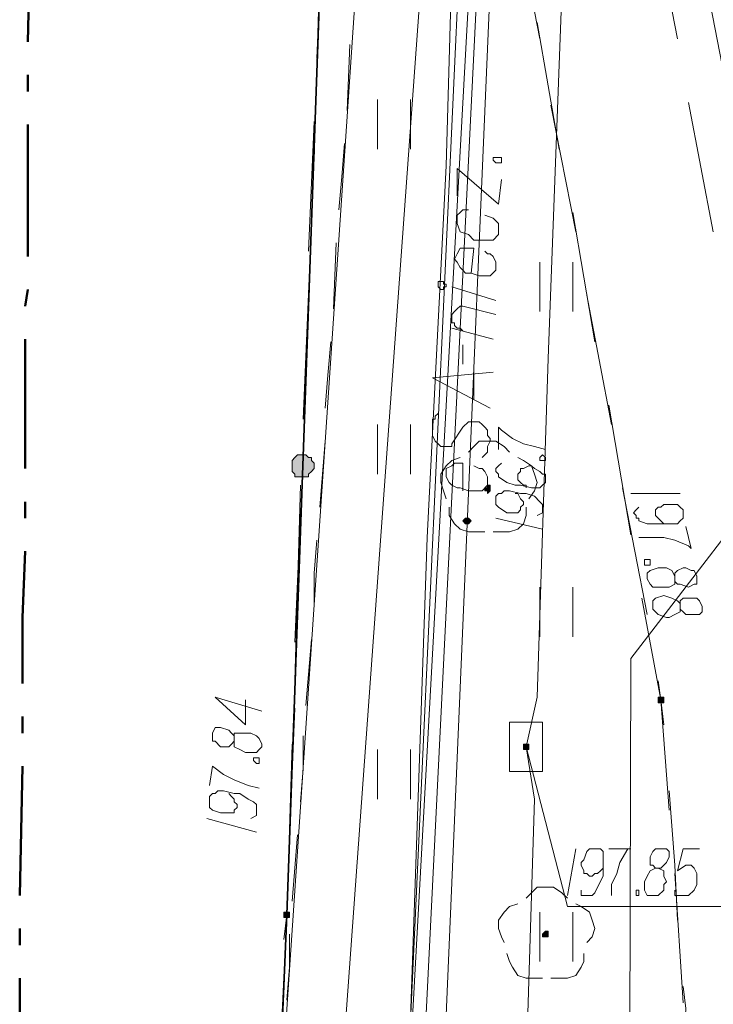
# Model space of a CAD drawing. Header units: metres. Extents: x 7431553 to 7432401, y 5544342 to 5544539.
# Tile 25 of 180: x 7432059 to 7432070, y 5544431 to 5544446. Entities that reach past the tile are written whole.
import ezdxf

# ---------------------------------------------------------------- set-up
doc = ezdxf.new("R2010")
doc.units = ezdxf.units.M
doc.header["$MEASUREMENT"] = 0
doc.layers.add('BG-PR90-PB-PZT-PZT01_2026_04_14$0$MAPA DCP', color=7, linetype='Continuous', lineweight=0)
doc.layers.add('PRIMETECH_XREF', color=7, linetype='Continuous', lineweight=5)

# ---------------------------------------------------------------- blocks, each defined once
blk = doc.blocks.new('BG-PR90-PB-PZT-PZT01_2026_04_14$0$Naddrwiną2025_v2klauzulap')
at = {"layer": 'BG-PR90-PB-PZT-PZT01_2026_04_14$0$MAPA DCP', "linetype": 'Continuous', "lineweight": 0, "transparency": 33554559}
for color, points in [(256, [(7431726.437, 5544482.983), (7431726.437, 5544482.983), (7431726.48, 5544482.983), (7431726.48, 5544483.067), (7431726.437, 5544483.067), (7431726.437, 5544483.067), (7431726.437, 5544483.067), (7431726.395, 5544483.067), (7431726.395, 5544483.067), (7431726.395, 5544483.067), (7431726.395, 5544483.067), (7431726.395, 5544483.025), (7431726.395, 5544483.025), (7431726.395, 5544483.025), (7431726.395, 5544483.025), (7431726.395, 5544482.983)]), (1, [(7431723.686, 5544479.977), (7431723.686, 5544479.977), (7431723.728, 5544480.019), (7431723.728, 5544480.019), (7431723.728, 5544480.019), (7431723.728, 5544480.019), (7431723.728, 5544480.062), (7431723.728, 5544480.062), (7431723.728, 5544480.062), (7431723.728, 5544480.062), (7431723.728, 5544480.062), (7431723.686, 5544480.104), (7431723.686, 5544480.104), (7431723.686, 5544480.104), (7431723.643, 5544480.062), (7431723.643, 5544480.062), (7431723.643, 5544480.062), (7431723.643, 5544480.062), (7431723.643, 5544480.062), (7431723.643, 5544480.019), (7431723.643, 5544480.019), (7431723.643, 5544480.019), (7431723.643, 5544480.019)]), (256, [(7431723.008, 5544477.479), (7431723.008, 5544477.606), (7431722.966, 5544477.606), (7431722.924, 5544477.649), (7431722.881, 5544477.691), (7431722.839, 5544477.691), (7431722.797, 5544477.691), (7431722.754, 5544477.649), (7431722.712, 5544477.649), (7431722.712, 5544477.606), (7431722.67, 5544477.564), (7431722.67, 5544477.522), (7431722.67, 5544477.479), (7431722.67, 5544477.437), (7431722.712, 5544477.395), (7431722.754, 5544477.352), (7431722.797, 5544477.352), (7431722.839, 5544477.352), (7431722.881, 5544477.352), (7431722.924, 5544477.352), (7431722.966, 5544477.395), (7431723.008, 5544477.395), (7431723.008, 5544477.437), (7431723.008, 5544477.437)]), (256, [(7431729.739, 5544477.225), (7431729.739, 5544477.225), (7431729.782, 5544477.225), (7431729.782, 5544477.225), (7431729.782, 5544477.225), (7431729.782, 5544477.268), (7431729.782, 5544477.268), (7431729.782, 5544477.268), (7431729.782, 5544477.268), (7431729.782, 5544477.31), (7431729.782, 5544477.31), (7431729.739, 5544477.31), (7431729.739, 5544477.31), (7431729.739, 5544477.31), (7431729.697, 5544477.31), (7431729.697, 5544477.31), (7431729.697, 5544477.268), (7431729.697, 5544477.268), (7431729.697, 5544477.268), (7431729.697, 5544477.268), (7431729.697, 5544477.225), (7431729.697, 5544477.225), (7431729.697, 5544477.225)])]:
    blk.add_hatch(color=color, dxfattribs=at).paths.add_polyline_path(points)
at = {"layer": 'BG-PR90-PB-PZT-PZT01_2026_04_14$0$MAPA DCP', "linetype": 'Continuous', "lineweight": 0, "true_color": 0x009a00, "transparency": 33554559}
for points in [[(7431730.078, 5544481.247), (7431730.078, 5544481.289), (7431730.036, 5544481.289), (7431730.036, 5544481.289), (7431730.036, 5544481.289), (7431729.993, 5544481.289), (7431729.993, 5544481.289), (7431729.993, 5544481.247), (7431729.993, 5544481.247), (7431729.993, 5544481.247), (7431730.036, 5544481.205), (7431730.036, 5544481.205), (7431730.036, 5544481.205), (7431730.078, 5544481.205), (7431730.078, 5544481.205)], [(7431723.262, 5544480.358), (7431723.22, 5544480.4), (7431723.22, 5544480.4), (7431723.22, 5544480.4), (7431723.22, 5544480.4), (7431723.178, 5544480.4), (7431723.178, 5544480.4), (7431723.178, 5544480.4), (7431723.178, 5544480.4), (7431723.135, 5544480.4), (7431723.135, 5544480.358), (7431723.135, 5544480.358), (7431723.178, 5544480.358), (7431723.178, 5544480.316), (7431723.178, 5544480.316), (7431723.178, 5544480.316), (7431723.22, 5544480.316), (7431723.22, 5544480.316), (7431723.22, 5544480.358), (7431723.22, 5544480.358), (7431723.22, 5544480.358)]]:
    blk.add_hatch(color=94, dxfattribs=at).paths.add_polyline_path(points)
at = {"layer": 'BG-PR90-PB-PZT-PZT01_2026_04_14$0$MAPA DCP', "linetype": 'Continuous', "lineweight": 0, "true_color": 0xff6500, "transparency": 33554559}
blk.add_hatch(color=30, dxfattribs=at).paths.add_polyline_path([(7431727.157, 5544480.908), (7431727.157, 5544480.908), (7431727.199, 5544480.908), (7431727.199, 5544480.908), (7431727.199, 5544480.908), (7431727.199, 5544480.951), (7431727.199, 5544480.951), (7431727.199, 5544480.951), (7431727.199, 5544480.993), (7431727.199, 5544480.993), (7431727.199, 5544480.993), (7431727.157, 5544480.993), (7431727.157, 5544480.993), (7431727.157, 5544480.993), (7431727.157, 5544480.993), (7431727.115, 5544480.993), (7431727.115, 5544480.993), (7431727.115, 5544480.951), (7431727.115, 5544480.951), (7431727.115, 5544480.951), (7431727.115, 5544480.908), (7431727.115, 5544480.908)])
at = {"layer": 'BG-PR90-PB-PZT-PZT01_2026_04_14$0$MAPA DCP', "color": 1, "linetype": 'Continuous', "lineweight": 18, "transparency": 33554687}
for points in [[(7431635.886, 5544533.105), (7431638.934, 5544531.92), (7431663.403, 5544531.158), (7431665.096, 5544529.211), (7431669.541, 5544523.877), (7431682.876, 5544512.193), (7431686.983, 5544509.06), (7431687.11, 5544505.716), (7431686.813, 5544489.587), (7431687.448, 5544484.168), (7431694.603, 5544483.872), (7431701.503, 5544482.771), (7431706.456, 5544480.57), (7431739.603, 5544478.749), (7431762.082, 5544478.241), (7431770.083, 5544477.86)], [(7431658.365, 5544473.924), (7431661.371, 5544479.342), (7431661.667, 5544486.666), (7431662.26, 5544486.962), (7431666.366, 5544488.528), (7431671.531, 5544488.867), (7431684.104, 5544486.412), (7431694.01, 5544484.591), (7431708.234, 5544483.152), (7431711.197, 5544482.983), (7431711.409, 5544482.94), (7431722.5, 5544485.099), (7431725.802, 5544482.559), (7431743.117, 5544482.517), (7431770.083, 5544481.755)], [(7431672.886, 5544473.797), (7431677.839, 5544480.231), (7431680.717, 5544481.416), (7431703.493, 5544480.908), (7431737.148, 5544479.469), (7431752.218, 5544478.665), (7431760.473, 5544478.707), (7431770.083, 5544477.987)], [(7431770.083, 5544477.522), (7431750.567, 5544478.453), (7431714.838, 5544480.231), (7431710.986, 5544479.13), (7431679.49, 5544480.908), (7431677.923, 5544480.019), (7431672.547, 5544473.797)], [(7431672.759, 5544473.797), (7431675.934, 5544478.072), (7431684.019, 5544480.697), (7431718.225, 5544479.723), (7431723.94, 5544479.427), (7431745.953, 5544478.665), (7431770.083, 5544477.691)], [(7431770.083, 5544477.352), (7431750.567, 5544478.284), (7431714.838, 5544479.935), (7431711.028, 5544478.919), (7431679.49, 5544480.739), (7431678.093, 5544479.723), (7431672.928, 5544473.797)], [(7431718.69, 5544479.892), (7431718.267, 5544479.892), (7431718.817, 5544480.527), (7431718.436, 5544480.57)], [(7431718.902, 5544480.062), (7431718.902, 5544479.977), (7431718.944, 5544479.935), (7431718.987, 5544479.892), (7431719.071, 5544479.892), (7431719.114, 5544479.892), (7431719.241, 5544479.935), (7431719.283, 5544480.062), (7431719.368, 5544480.146), (7431719.368, 5544480.231), (7431719.368, 5544480.358), (7431719.368, 5544480.4), (7431719.368, 5544480.443), (7431719.283, 5544480.527), (7431719.241, 5544480.527), (7431719.156, 5544480.527), (7431719.114, 5544480.527), (7431719.029, 5544480.443), (7431718.987, 5544480.316)], [(7431719.876, 5544480.104), (7431719.495, 5544480.146), (7431719.495, 5544479.935), (7431719.579, 5544479.892), (7431719.664, 5544479.85), (7431719.706, 5544479.892), (7431719.791, 5544479.935), (7431719.833, 5544479.977), (7431719.876, 5544480.019), (7431719.876, 5544480.104), (7431719.918, 5544480.231), (7431719.918, 5544480.273), (7431719.918, 5544480.358), (7431719.918, 5544480.4), (7431719.833, 5544480.485), (7431719.791, 5544480.485), (7431719.749, 5544480.485), (7431719.706, 5544480.485), (7431719.622, 5544480.443), (7431719.579, 5544480.4), (7431719.579, 5544480.358), (7431719.537, 5544480.316)], [(7431720.299, 5544480.485), (7431720.087, 5544479.808)], [(7431720.765, 5544479.977), (7431720.722, 5544479.935), (7431720.722, 5544479.892), (7431720.68, 5544479.85), (7431720.638, 5544479.85), (7431720.638, 5544479.808), (7431720.595, 5544479.808), (7431720.553, 5544479.808), (7431720.511, 5544479.808), (7431720.468, 5544479.85), (7431720.426, 5544479.892), (7431720.384, 5544479.935), (7431720.384, 5544479.977), (7431720.511, 5544480.485)], [(7431720.892, 5544480.443), (7431720.722, 5544479.808)], [(7431721.95, 5544480.4), (7431721.484, 5544479.511), (7431721.4, 5544480.443)], [(7431722.035, 5544479.596), (7431722.077, 5544479.554), (7431722.119, 5544479.554), (7431722.119, 5544479.511), (7431722.162, 5544479.511), (7431722.246, 5544479.511), (7431722.289, 5544479.511), (7431722.373, 5544479.511), (7431722.458, 5544479.554), (7431722.5, 5544479.596), (7431722.543, 5544479.638), (7431722.543, 5544479.681), (7431722.543, 5544479.723), (7431722.543, 5544479.765), (7431722.543, 5544479.808), (7431722.5, 5544479.808), (7431722.246, 5544479.977), (7431722.162, 5544480.062), (7431722.162, 5544480.146), (7431722.162, 5544480.189), (7431722.162, 5544480.231), (7431722.204, 5544480.273), (7431722.246, 5544480.316), (7431722.289, 5544480.358), (7431722.331, 5544480.358), (7431722.373, 5544480.358), (7431722.416, 5544480.4), (7431722.458, 5544480.4), (7431722.543, 5544480.358), (7431722.585, 5544480.358), (7431722.627, 5544480.358), (7431722.67, 5544480.316), (7431722.712, 5544480.273)], [(7431723.22, 5544479.977), (7431722.797, 5544479.977), (7431722.797, 5544479.85), (7431722.839, 5544479.808), (7431722.881, 5544479.723), (7431722.966, 5544479.723), (7431723.008, 5544479.723), (7431723.093, 5544479.765), (7431723.135, 5544479.808), (7431723.178, 5544479.892), (7431723.178, 5544479.935), (7431723.22, 5544480.062), (7431723.22, 5544480.146), (7431723.22, 5544480.231), (7431723.22, 5544480.273), (7431723.135, 5544480.358), (7431723.093, 5544480.358), (7431723.051, 5544480.358), (7431723.008, 5544480.358), (7431722.924, 5544480.316), (7431722.881, 5544480.273), (7431722.881, 5544480.231), (7431722.839, 5544480.146)], [(7431721.823, 5544480.146), (7431721.4, 5544480.146)], [(7431721.273, 5544479.977), (7431720.976, 5544479.977)]]:
    blk.add_lwpolyline(points, dxfattribs=at)
at = {"layer": 'BG-PR90-PB-PZT-PZT01_2026_04_14$0$MAPA DCP', "linetype": 'Continuous', "lineweight": 18, "transparency": 33554687}
for points in [[(7431770.083, 5544474.643), (7431683.046, 5544480.527), (7431684.527, 5544515.452), (7431709.8, 5544513.844), (7431732.576, 5544512.404), (7431766.188, 5544504.996), (7431770.083, 5544504.869)], [(7431719.241, 5544483.829), (7431717.251, 5544483.448)], [(7431731.094, 5544483.364), (7431729.104, 5544483.237)], [(7431730.84, 5544483.364), (7431731.179, 5544483.406), (7431732.83, 5544483.321)], [(7431716.277, 5544483.279), (7431714.33, 5544482.898)], [(7431727.834, 5544483.152), (7431728.977, 5544483.237), (7431729.824, 5544483.279)], [(7431724.871, 5544482.729), (7431726.437, 5544483.025), (7431726.818, 5544483.067)], [(7431728.131, 5544483.152), (7431726.437, 5544483.025), (7431726.141, 5544482.983)], [(7431725.125, 5544482.813), (7431723.178, 5544482.432)], [(7431721.908, 5544482.221), (7431723.897, 5544482.559)], [(7431722.204, 5544482.263), (7431720.214, 5544481.882)], [(7431718.944, 5544481.67), (7431720.934, 5544482.009)], [(7431719.241, 5544481.713), (7431717.293, 5544481.332)], [(7431720.468, 5544481.67), (7431719.706, 5544481.67)], [(7431725.464, 5544481.67), (7431724.702, 5544481.67)], [(7431730.459, 5544481.67), (7431729.697, 5544481.67)], [(7431716.023, 5544481.12), (7431717.971, 5544481.459)], [(7431716.277, 5544481.162), (7431714.33, 5544480.781)], [(7431719.706, 5544481.162), (7431720.468, 5544481.162)], [(7431724.702, 5544481.162), (7431725.464, 5544481.162)], [(7431729.697, 5544481.162), (7431730.459, 5544481.162)], [(7431676.526, 5544473.754), (7431683.046, 5544480.527), (7431770.083, 5544474.643)], [(7431717.971, 5544479.173), (7431717.209, 5544479.173)], [(7431722.966, 5544479.173), (7431722.204, 5544479.173)], [(7431727.961, 5544479.173), (7431727.199, 5544479.173)], [(7431717.209, 5544478.665), (7431717.971, 5544478.665)], [(7431722.204, 5544478.665), (7431722.966, 5544478.665)], [(7431727.199, 5544478.665), (7431727.961, 5544478.665)], [(7431714.542, 5544477.818), (7431716.574, 5544477.733)], [(7431718.14, 5544477.691), (7431715.134, 5544477.776)], [(7431717.547, 5544477.691), (7431719.537, 5544477.606)], [(7431722.119, 5544477.522), (7431719.114, 5544477.649)], [(7431720.553, 5544477.606), (7431722.543, 5544477.522)], [(7431726.141, 5544477.395), (7431723.135, 5544477.479)], [(7431723.559, 5544477.479), (7431725.548, 5544477.395)], [(7431726.564, 5544477.395), (7431728.554, 5544477.31)], [(7431730.12, 5544477.225), (7431729.739, 5544477.268), (7431727.115, 5544477.352)], [(7431729.57, 5544477.268), (7431729.739, 5544477.268), (7431731.56, 5544477.183)]]:
    blk.add_lwpolyline(points, dxfattribs=at)
at = {"layer": 'BG-PR90-PB-PZT-PZT01_2026_04_14$0$MAPA DCP', "color": 30, "linetype": 'Continuous', "lineweight": 18, "true_color": 0xff6500, "transparency": 33554687}
for points in [[(7431667.89, 5544473.839), (7431670.007, 5544477.691), (7431681.437, 5544483.321), (7431685.205, 5544484.591), (7431704.212, 5544480.146), (7431735.708, 5544477.86), (7431770.083, 5544477.564)], [(7431727.157, 5544480.951), (7431729.612, 5544481.586), (7431729.612, 5544484.634)], [(7431727.157, 5544480.951), (7431726.395, 5544481.12), (7431721.188, 5544481.289), (7431677.119, 5544482.94)], [(7431770.083, 5544479.765), (7431727.961, 5544481.078), (7431727.157, 5544480.951)]]:
    blk.add_lwpolyline(points, dxfattribs=at)
at = {"layer": 'BG-PR90-PB-PZT-PZT01_2026_04_14$0$MAPA DCP', "linetype": 'Continuous', "lineweight": 9, "transparency": 33554687}
for points in [[(7431724.956, 5544483.321), (7431725.04, 5544483.321), (7431725.083, 5544483.364), (7431725.125, 5544483.406), (7431725.125, 5544483.533), (7431725.125, 5544483.618), (7431725.083, 5544483.66), (7431725.04, 5544483.66), (7431724.998, 5544483.66), (7431724.913, 5544483.618), (7431724.871, 5544483.575), (7431724.871, 5544483.491), (7431724.871, 5544483.448), (7431724.871, 5544483.364), (7431724.913, 5544483.321), (7431724.956, 5544483.321), (7431724.913, 5544483.279), (7431724.871, 5544483.194), (7431724.829, 5544483.067), (7431724.871, 5544482.94), (7431724.913, 5544482.898), (7431724.956, 5544482.898), (7431725.04, 5544482.898), (7431725.083, 5544482.94), (7431725.125, 5544482.983), (7431725.167, 5544483.11), (7431725.167, 5544483.152), (7431725.125, 5544483.237), (7431725.083, 5544483.321), (7431725.04, 5544483.321)], [(7431724.532, 5544483.237), (7431724.617, 5544483.237), (7431724.659, 5544483.279), (7431724.659, 5544483.321), (7431724.702, 5544483.448), (7431724.659, 5544483.533), (7431724.659, 5544483.575), (7431724.575, 5544483.575), (7431724.532, 5544483.575), (7431724.448, 5544483.533), (7431724.448, 5544483.491), (7431724.405, 5544483.406), (7431724.405, 5544483.364), (7431724.448, 5544483.279), (7431724.49, 5544483.237), (7431724.532, 5544483.237), (7431724.448, 5544483.194), (7431724.405, 5544483.11), (7431724.405, 5544482.983), (7431724.448, 5544482.856), (7431724.49, 5544482.813), (7431724.532, 5544482.813), (7431724.575, 5544482.813), (7431724.659, 5544482.856), (7431724.702, 5544482.898), (7431724.702, 5544483.025), (7431724.702, 5544483.067), (7431724.702, 5544483.152), (7431724.659, 5544483.237), (7431724.575, 5544483.237)], [(7431723.474, 5544482.686), (7431723.516, 5544482.644), (7431723.559, 5544482.602), (7431723.601, 5544482.644), (7431723.643, 5544482.644), (7431723.643, 5544482.686), (7431723.686, 5544482.686), (7431723.728, 5544482.813), (7431723.728, 5544482.94), (7431723.728, 5544483.025), (7431723.728, 5544483.194), (7431723.728, 5544483.279), (7431723.686, 5544483.321), (7431723.643, 5544483.364), (7431723.601, 5544483.364), (7431723.516, 5544483.364), (7431723.474, 5544483.321), (7431723.432, 5544483.279), (7431723.432, 5544483.194), (7431723.432, 5544483.11), (7431723.432, 5544483.067), (7431723.474, 5544483.025), (7431723.474, 5544482.983), (7431723.516, 5544482.94), (7431723.559, 5544482.94), (7431723.601, 5544482.94), (7431723.643, 5544482.983), (7431723.686, 5544483.025), (7431723.728, 5544483.067), (7431723.728, 5544483.11)], [(7431723.77, 5544483.406), (7431724.109, 5544483.491), (7431724.067, 5544483.448), (7431723.982, 5544483.237), (7431723.94, 5544483.067), (7431723.94, 5544482.856), (7431723.94, 5544482.686)], [(7431723.262, 5544483.321), (7431723.262, 5544482.559)], [(7431726.437, 5544476.633), (7431726.818, 5544476.633), (7431726.395, 5544476.167), (7431726.607, 5544476.887)], [(7431727.072, 5544476.463), (7431726.988, 5544476.463), (7431726.945, 5544476.421), (7431726.903, 5544476.379), (7431726.861, 5544476.252), (7431726.861, 5544476.167), (7431726.945, 5544476.125), (7431726.988, 5544476.125), (7431727.072, 5544476.125), (7431727.072, 5544476.167), (7431727.157, 5544476.252), (7431727.157, 5544476.294), (7431727.157, 5544476.379), (7431727.115, 5544476.421), (7431727.072, 5544476.463), (7431727.157, 5544476.463), (7431727.199, 5544476.548), (7431727.242, 5544476.633), (7431727.242, 5544476.675), (7431727.242, 5544476.802), (7431727.199, 5544476.844), (7431727.157, 5544476.887), (7431727.115, 5544476.887), (7431727.03, 5544476.844), (7431726.988, 5544476.802), (7431726.945, 5544476.717), (7431726.945, 5544476.675), (7431726.945, 5544476.548), (7431726.945, 5544476.463), (7431727.03, 5544476.463)], [(7431727.75, 5544476.082), (7431727.453, 5544476.125), (7431727.58, 5544476.294), (7431727.665, 5544476.463), (7431727.75, 5544476.675), (7431727.792, 5544476.844)], [(7431728.258, 5544476.717), (7431728.215, 5544476.802), (7431728.046, 5544476.802), (7431728.004, 5544476.76), (7431727.961, 5544476.675), (7431727.877, 5544476.548), (7431727.877, 5544476.463), (7431727.834, 5544476.294), (7431727.834, 5544476.209), (7431727.877, 5544476.167), (7431727.877, 5544476.125), (7431727.919, 5544476.082), (7431727.961, 5544476.082), (7431728.004, 5544476.082), (7431728.046, 5544476.082), (7431728.088, 5544476.082), (7431728.131, 5544476.125), (7431728.173, 5544476.252), (7431728.173, 5544476.294), (7431728.173, 5544476.336), (7431728.173, 5544476.421), (7431728.173, 5544476.463), (7431728.131, 5544476.463), (7431728.088, 5544476.506), (7431728.046, 5544476.506), (7431728.004, 5544476.463), (7431727.961, 5544476.463), (7431727.919, 5544476.421), (7431727.877, 5544476.379)], [(7431728.258, 5544476.04), (7431728.469, 5544476.802)]]:
    blk.add_lwpolyline(points, dxfattribs=at)
at = {"layer": 'BG-PR90-PB-PZT-PZT01_2026_04_14$0$MAPA DCP', "color": 30, "linetype": 'Continuous', "lineweight": 9, "true_color": 0xff6500, "transparency": 33554687}
for points in [[(7431728.723, 5544483.618), (7431728.723, 5544483.364), (7431729.062, 5544483.279), (7431728.977, 5544483.406), (7431728.977, 5544483.491), (7431729.02, 5544483.533), (7431729.104, 5544483.575), (7431729.189, 5544483.575), (7431729.274, 5544483.575), (7431729.358, 5544483.533), (7431729.443, 5544483.448), (7431729.443, 5544483.364), (7431729.443, 5544483.279), (7431729.443, 5544483.237), (7431729.358, 5544483.237)], [(7431729.02, 5544482.94), (7431729.02, 5544483.025), (7431728.977, 5544483.067), (7431728.935, 5544483.11), (7431728.85, 5544483.152), (7431728.766, 5544483.152), (7431728.723, 5544483.11), (7431728.723, 5544483.067), (7431728.723, 5544483.025), (7431728.723, 5544482.94), (7431728.766, 5544482.898), (7431728.85, 5544482.856), (7431728.893, 5544482.856), (7431728.977, 5544482.856), (7431728.977, 5544482.898), (7431729.02, 5544482.94), (7431729.062, 5544482.856), (7431729.147, 5544482.813), (7431729.231, 5544482.771), (7431729.274, 5544482.771), (7431729.358, 5544482.771), (7431729.443, 5544482.813), (7431729.443, 5544482.856), (7431729.443, 5544482.898), (7431729.443, 5544482.983), (7431729.358, 5544483.067), (7431729.274, 5544483.067), (7431729.231, 5544483.11), (7431729.147, 5544483.067), (7431729.062, 5544483.067), (7431729.02, 5544482.983)], [(7431728.723, 5544482.221), (7431728.723, 5544482.559), (7431728.723, 5544482.517), (7431728.935, 5544482.39), (7431729.104, 5544482.348), (7431729.274, 5544482.263), (7431729.443, 5544482.263)], [(7431729.358, 5544481.797), (7431729.443, 5544481.797), (7431729.443, 5544481.967), (7431729.401, 5544482.009), (7431729.316, 5544482.051), (7431729.147, 5544482.136), (7431729.062, 5544482.136), (7431728.893, 5544482.136), (7431728.808, 5544482.136), (7431728.766, 5544482.136), (7431728.723, 5544482.094), (7431728.723, 5544482.051), (7431728.723, 5544481.967), (7431728.723, 5544481.924), (7431728.766, 5544481.882), (7431728.893, 5544481.84), (7431728.935, 5544481.797), (7431728.977, 5544481.797), (7431729.062, 5544481.84), (7431729.104, 5544481.84), (7431729.104, 5544481.882), (7431729.147, 5544481.924), (7431729.147, 5544481.967), (7431729.104, 5544482.009), (7431729.104, 5544482.051), (7431729.062, 5544482.094), (7431729.02, 5544482.136), (7431728.977, 5544482.136)], [(7431728.723, 5544481.713), (7431729.443, 5544481.586)]]:
    blk.add_lwpolyline(points, dxfattribs=at)
at = {"layer": 'BG-PR90-PB-PZT-PZT01_2026_04_14$0$MAPA DCP', "linetype": 'Continuous', "lineweight": 0, "transparency": 33554687}
for points in [[(7431726.437, 5544482.983), (7431726.437, 5544482.983), (7431726.48, 5544482.983), (7431726.48, 5544483.067), (7431726.437, 5544483.067), (7431726.437, 5544483.067), (7431726.437, 5544483.067), (7431726.395, 5544483.067), (7431726.395, 5544483.067), (7431726.395, 5544483.067), (7431726.395, 5544483.067), (7431726.395, 5544483.025), (7431726.395, 5544483.025), (7431726.395, 5544483.025), (7431726.395, 5544483.025), (7431726.395, 5544482.983)], [(7431723.008, 5544477.479), (7431723.008, 5544477.606), (7431722.966, 5544477.606), (7431722.924, 5544477.649), (7431722.881, 5544477.691), (7431722.839, 5544477.691), (7431722.797, 5544477.691), (7431722.754, 5544477.649), (7431722.712, 5544477.649), (7431722.712, 5544477.606), (7431722.67, 5544477.564), (7431722.67, 5544477.522), (7431722.67, 5544477.479), (7431722.67, 5544477.437), (7431722.712, 5544477.395), (7431722.754, 5544477.352), (7431722.797, 5544477.352), (7431722.839, 5544477.352), (7431722.881, 5544477.352), (7431722.924, 5544477.352), (7431722.966, 5544477.395), (7431723.008, 5544477.395), (7431723.008, 5544477.437)], [(7431729.739, 5544477.225), (7431729.739, 5544477.225), (7431729.782, 5544477.225), (7431729.782, 5544477.225), (7431729.782, 5544477.225), (7431729.782, 5544477.268), (7431729.782, 5544477.268), (7431729.782, 5544477.268), (7431729.782, 5544477.268), (7431729.782, 5544477.31), (7431729.782, 5544477.31), (7431729.739, 5544477.31), (7431729.739, 5544477.31), (7431729.739, 5544477.31), (7431729.697, 5544477.31), (7431729.697, 5544477.31), (7431729.697, 5544477.268), (7431729.697, 5544477.268), (7431729.697, 5544477.268), (7431729.697, 5544477.268), (7431729.697, 5544477.225), (7431729.697, 5544477.225), (7431729.697, 5544477.225)]]:
    blk.add_lwpolyline(points, close=True, dxfattribs=at)
at = {"layer": 'BG-PR90-PB-PZT-PZT01_2026_04_14$0$MAPA DCP', "linetype": 'Continuous', "lineweight": 9, "transparency": 33554687}
for points in [[(7431724.321, 5544482.856), (7431724.363, 5544482.856), (7431724.363, 5544482.771), (7431724.278, 5544482.771), (7431724.278, 5544482.813), (7431724.278, 5544482.856)], [(7431727.369, 5544476.76), (7431727.326, 5544476.76), (7431727.326, 5544476.844), (7431727.411, 5544476.844), (7431727.411, 5544476.802)]]:
    blk.add_lwpolyline(points, close=True, dxfattribs=at)
at = {"layer": 'BG-PR90-PB-PZT-PZT01_2026_04_14$0$MAPA DCP', "color": 30, "linetype": 'Continuous', "lineweight": 9, "true_color": 0xff6500, "transparency": 33554687}
blk.add_lwpolyline([(7431729.358, 5544482.644), (7431729.358, 5544482.686), (7431729.443, 5544482.686), (7431729.443, 5544482.644), (7431729.401, 5544482.644)], close=True, dxfattribs=at)
at = {"layer": 'BG-PR90-PB-PZT-PZT01_2026_04_14$0$MAPA DCP', "color": 94, "linetype": 'Continuous', "lineweight": 18, "true_color": 0x009a00, "transparency": 33554687}
for points in [[(7431729.57, 5544481.713), (7431729.612, 5544481.797), (7431729.697, 5544481.924), (7431729.824, 5544481.967), (7431729.951, 5544482.009), (7431730.078, 5544481.967), (7431730.163, 5544481.882)], [(7431730.332, 5544481.84), (7431730.459, 5544481.84), (7431730.544, 5544481.797), (7431730.671, 5544481.713), (7431730.713, 5544481.586), (7431730.713, 5544481.459), (7431730.713, 5544481.332)], [(7431729.485, 5544480.951), (7431729.401, 5544481.035), (7431729.316, 5544481.12), (7431729.316, 5544481.374), (7431729.401, 5544481.501), (7431729.485, 5544481.586)], [(7431722.712, 5544480.824), (7431722.754, 5544480.908), (7431722.839, 5544481.035), (7431722.966, 5544481.078), (7431723.093, 5544481.12), (7431723.22, 5544481.078), (7431723.347, 5544480.993)], [(7431730.713, 5544481.205), (7431730.713, 5544480.951), (7431730.671, 5544480.824), (7431730.544, 5544480.739), (7431730.459, 5544480.697), (7431730.332, 5544480.654)], [(7431723.474, 5544480.951), (7431723.601, 5544480.951), (7431723.728, 5544480.908), (7431723.813, 5544480.824), (7431723.855, 5544480.697), (7431723.855, 5544480.57), (7431723.855, 5544480.443)], [(7431730.163, 5544480.612), (7431730.078, 5544480.57), (7431729.951, 5544480.527), (7431729.824, 5544480.527), (7431729.697, 5544480.612), (7431729.612, 5544480.697), (7431729.57, 5544480.824)], [(7431722.627, 5544480.062), (7431722.543, 5544480.146), (7431722.458, 5544480.231), (7431722.458, 5544480.485), (7431722.543, 5544480.612), (7431722.627, 5544480.697)], [(7431723.855, 5544480.316), (7431723.855, 5544480.062), (7431723.813, 5544479.935), (7431723.728, 5544479.85), (7431723.601, 5544479.765), (7431723.474, 5544479.765)], [(7431723.347, 5544479.723), (7431723.22, 5544479.681), (7431723.093, 5544479.638), (7431722.966, 5544479.638), (7431722.839, 5544479.723), (7431722.754, 5544479.808), (7431722.712, 5544479.935)], [(7431717.378, 5544478.199), (7431716.362, 5544478.241)], [(7431718.902, 5544478.072), (7431718.394, 5544478.114), (7431717.886, 5544478.157)], [(7431720.426, 5544477.987), (7431719.41, 5544478.03)], [(7431721.95, 5544477.86), (7431721.442, 5544477.903), (7431720.934, 5544477.945)], [(7431723.474, 5544477.776), (7431722.458, 5544477.86)], [(7431724.998, 5544477.691), (7431724.49, 5544477.691), (7431723.982, 5544477.733)], [(7431726.522, 5544477.564), (7431725.506, 5544477.649)], [(7431728.004, 5544477.479), (7431727.496, 5544477.522), (7431726.988, 5544477.522)], [(7431729.528, 5544477.352), (7431728.512, 5544477.437)], [(7431731.052, 5544477.268), (7431730.544, 5544477.31), (7431730.036, 5544477.31)]]:
    blk.add_lwpolyline(points, dxfattribs=at)
at = {"layer": 'BG-PR90-PB-PZT-PZT01_2026_04_14$0$MAPA DCP', "color": 1, "linetype": 'Continuous', "lineweight": 9, "transparency": 33554687}
for points in [[(7431722.585, 5544480.527), (7431722.246, 5544480.527), (7431722.289, 5544480.57), (7431722.416, 5544480.739), (7431722.5, 5544480.908), (7431722.543, 5544481.078), (7431722.585, 5544481.247)], [(7431722.797, 5544480.57), (7431722.839, 5544480.527), (7431722.881, 5544480.485), (7431722.924, 5544480.485), (7431722.966, 5544480.527), (7431723.008, 5544480.527), (7431723.093, 5544480.654), (7431723.135, 5544480.781), (7431723.135, 5544480.866), (7431723.178, 5544481.035), (7431723.178, 5544481.12), (7431723.178, 5544481.162), (7431723.135, 5544481.205), (7431723.093, 5544481.247), (7431723.008, 5544481.247), (7431722.966, 5544481.247), (7431722.966, 5544481.205), (7431722.924, 5544481.162), (7431722.881, 5544481.078), (7431722.839, 5544481.035), (7431722.839, 5544480.993), (7431722.881, 5544480.908), (7431722.881, 5544480.866), (7431722.924, 5544480.866), (7431722.966, 5544480.824), (7431723.008, 5544480.824), (7431723.051, 5544480.824), (7431723.093, 5544480.866), (7431723.135, 5544480.908), (7431723.135, 5544480.951), (7431723.178, 5544480.951)], [(7431723.601, 5544481.12), (7431723.559, 5544481.205), (7431723.432, 5544481.205), (7431723.389, 5544481.162), (7431723.305, 5544481.078), (7431723.262, 5544480.951), (7431723.262, 5544480.866), (7431723.22, 5544480.697), (7431723.22, 5544480.612), (7431723.262, 5544480.57), (7431723.262, 5544480.527), (7431723.305, 5544480.485), (7431723.389, 5544480.485), (7431723.432, 5544480.485), (7431723.474, 5544480.527), (7431723.559, 5544480.654), (7431723.559, 5544480.697), (7431723.559, 5544480.739), (7431723.559, 5544480.824), (7431723.516, 5544480.866), (7431723.474, 5544480.866), (7431723.432, 5544480.908), (7431723.389, 5544480.908), (7431723.347, 5544480.866), (7431723.262, 5544480.824), (7431723.262, 5544480.781)], [(7431723.643, 5544480.485), (7431723.813, 5544481.205)]]:
    blk.add_lwpolyline(points, dxfattribs=at)
blk.add_lwpolyline([(7431722.712, 5544481.162), (7431722.67, 5544481.205), (7431722.712, 5544481.247), (7431722.754, 5544481.247), (7431722.754, 5544481.205), (7431722.754, 5544481.162)], close=True, dxfattribs=at)
at = {"layer": 'BG-PR90-PB-PZT-PZT01_2026_04_14$0$MAPA DCP', "color": 94, "linetype": 'Continuous', "lineweight": 0, "true_color": 0x009a00, "transparency": 33554687}
for points in [[(7431730.078, 5544481.247), (7431730.078, 5544481.289), (7431730.036, 5544481.289), (7431730.036, 5544481.289), (7431730.036, 5544481.289), (7431729.993, 5544481.289), (7431729.993, 5544481.289), (7431729.993, 5544481.247), (7431729.993, 5544481.247), (7431729.993, 5544481.247), (7431730.036, 5544481.205), (7431730.036, 5544481.205), (7431730.036, 5544481.205), (7431730.078, 5544481.205), (7431730.078, 5544481.205), (7431730.078, 5544481.247)], [(7431723.262, 5544480.358), (7431723.22, 5544480.4), (7431723.22, 5544480.4), (7431723.22, 5544480.4), (7431723.22, 5544480.4), (7431723.178, 5544480.4), (7431723.178, 5544480.4), (7431723.178, 5544480.4), (7431723.178, 5544480.4), (7431723.135, 5544480.4), (7431723.135, 5544480.358), (7431723.135, 5544480.358), (7431723.178, 5544480.358), (7431723.178, 5544480.316), (7431723.178, 5544480.316), (7431723.178, 5544480.316), (7431723.22, 5544480.316), (7431723.22, 5544480.316), (7431723.22, 5544480.358), (7431723.22, 5544480.358)]]:
    blk.add_lwpolyline(points, close=True, dxfattribs=at)
at = {"layer": 'BG-PR90-PB-PZT-PZT01_2026_04_14$0$MAPA DCP', "color": 30, "linetype": 'Continuous', "lineweight": 18, "true_color": 0xff6500, "transparency": 33554687}
blk.add_lwpolyline([(7431726.776, 5544481.205), (7431727.538, 5544481.205), (7431727.538, 5544480.697), (7431726.776, 5544480.697)], close=True, dxfattribs=at)
at = {"layer": 'BG-PR90-PB-PZT-PZT01_2026_04_14$0$MAPA DCP', "color": 30, "linetype": 'Continuous', "lineweight": 0, "true_color": 0xff6500, "transparency": 33554687}
blk.add_lwpolyline([(7431727.157, 5544480.908), (7431727.157, 5544480.908), (7431727.199, 5544480.908), (7431727.199, 5544480.908), (7431727.199, 5544480.908), (7431727.199, 5544480.951), (7431727.199, 5544480.951), (7431727.199, 5544480.951), (7431727.199, 5544480.993), (7431727.199, 5544480.993), (7431727.199, 5544480.993), (7431727.157, 5544480.993), (7431727.157, 5544480.993), (7431727.157, 5544480.993), (7431727.157, 5544480.993), (7431727.115, 5544480.993), (7431727.115, 5544480.993), (7431727.115, 5544480.951), (7431727.115, 5544480.951), (7431727.115, 5544480.951), (7431727.115, 5544480.908), (7431727.115, 5544480.908), (7431727.157, 5544480.908)], close=True, dxfattribs=at)
at = {"layer": 'BG-PR90-PB-PZT-PZT01_2026_04_14$0$MAPA DCP', "color": 1, "linetype": 'Continuous', "lineweight": 18, "transparency": 33554687}
for points in [[(7431718.14, 5544480.443), (7431718.098, 5544480.443), (7431718.098, 5544480.57), (7431718.182, 5544480.57), (7431718.182, 5544480.527), (7431718.182, 5544480.485)], [(7431720.087, 5544479.596), (7431720.003, 5544479.596), (7431720.003, 5544479.681), (7431720.045, 5544479.681), (7431720.045, 5544479.723), (7431720.087, 5544479.723), (7431720.087, 5544479.681), (7431720.13, 5544479.681), (7431720.13, 5544479.638)]]:
    blk.add_lwpolyline(points, close=True, dxfattribs=at)
at = {"layer": 'BG-PR90-PB-PZT-PZT01_2026_04_14$0$MAPA DCP', "color": 1, "linetype": 'Continuous', "lineweight": 0, "transparency": 33554687}
blk.add_lwpolyline([(7431723.686, 5544479.977), (7431723.686, 5544479.977), (7431723.728, 5544480.019), (7431723.728, 5544480.019), (7431723.728, 5544480.019), (7431723.728, 5544480.019), (7431723.728, 5544480.062), (7431723.728, 5544480.062), (7431723.728, 5544480.062), (7431723.728, 5544480.062), (7431723.728, 5544480.062), (7431723.686, 5544480.104), (7431723.686, 5544480.104), (7431723.686, 5544480.104), (7431723.643, 5544480.062), (7431723.643, 5544480.062), (7431723.643, 5544480.062), (7431723.643, 5544480.062), (7431723.643, 5544480.062), (7431723.643, 5544480.019), (7431723.643, 5544480.019), (7431723.643, 5544480.019), (7431723.643, 5544480.019)], close=True, dxfattribs=at)
at = {"layer": 'BG-PR90-PB-PZT-PZT01_2026_04_14$0$MAPA DCP', "linetype": 'Continuous', "lineweight": 35, "transparency": 33554687}
blk.add_lwpolyline([(7431770.083, 5544475.532), (7431752.811, 5544476.294), (7431729.739, 5544477.268), (7431708.446, 5544478.03), (7431682.834, 5544479.003), (7431677.839, 5544473.754)], dxfattribs=at)
at = {"layer": 'BG-PR90-PB-PZT-PZT01_2026_04_14$0$MAPA DCP', "color": 4, "linetype": 'Continuous', "lineweight": 18, "transparency": 33554687}
for points in [[(7431717.378, 5544478.199), (7431716.362, 5544478.241)], [(7431718.902, 5544478.072), (7431718.394, 5544478.114), (7431717.886, 5544478.157)], [(7431720.426, 5544477.987), (7431719.41, 5544478.03)], [(7431721.95, 5544477.86), (7431721.442, 5544477.903), (7431720.934, 5544477.945)], [(7431723.474, 5544477.776), (7431722.458, 5544477.86)], [(7431724.998, 5544477.691), (7431724.49, 5544477.691), (7431723.982, 5544477.733)], [(7431726.522, 5544477.564), (7431725.506, 5544477.649)], [(7431728.004, 5544477.479), (7431727.496, 5544477.522), (7431726.988, 5544477.522)], [(7431729.528, 5544477.352), (7431728.512, 5544477.437)], [(7431731.052, 5544477.268), (7431730.544, 5544477.31), (7431730.036, 5544477.31)]]:
    blk.add_lwpolyline(points, dxfattribs=at)
at = {"layer": 'BG-PR90-PB-PZT-PZT01_2026_04_14$0$MAPA DCP', "linetype": 'Continuous', "lineweight": 50, "transparency": 33554687}
for points in [[(7431714.33, 5544473.331), (7431716.32, 5544473.289)], [(7431716.828, 5544473.289), (7431717.082, 5544473.289)], [(7431717.59, 5544473.289), (7431718.606, 5544473.289), (7431719.622, 5544473.289)], [(7431720.13, 5544473.289), (7431720.384, 5544473.246)], [(7431720.892, 5544473.246), (7431722.881, 5544473.246)], [(7431723.389, 5544473.246), (7431723.643, 5544473.246)], [(7431724.151, 5544473.246), (7431725.167, 5544473.204), (7431726.183, 5544473.204)], [(7431726.691, 5544473.204), (7431726.945, 5544473.204)], [(7431727.453, 5544473.204), (7431729.443, 5544473.162)], [(7431729.951, 5544473.162), (7431730.205, 5544473.162)], [(7431730.713, 5544473.162), (7431731.729, 5544473.162), (7431732.745, 5544473.162)]]:
    blk.add_lwpolyline(points, dxfattribs=at)
blk = doc.blocks.new('BG-PR90-PB-PZT-PZT01_2026_04_14')
at = {"layer": 'BG-PR90-PB-PZT-PZT01_2026_04_14$0$MAPA DCP', "rotation": 270}
blk.add_blockref('BG-PR90-PB-PZT-PZT01_2026_04_14$0$Naddrwiną2025_v2klauzulap', (1887585.788, 12976162.34), dxfattribs=at)

msp = doc.modelspace()

# ---------------------------------------------------------------- block references
at = {"layer": 'PRIMETECH_XREF', "linetype": 'Continuous', "lineweight": 0, "rotation": 360}
msp.add_blockref('BG-PR90-PB-PZT-PZT01_2026_04_14', (0, 0), dxfattribs=at)

doc.saveas('drawing.dxf')
